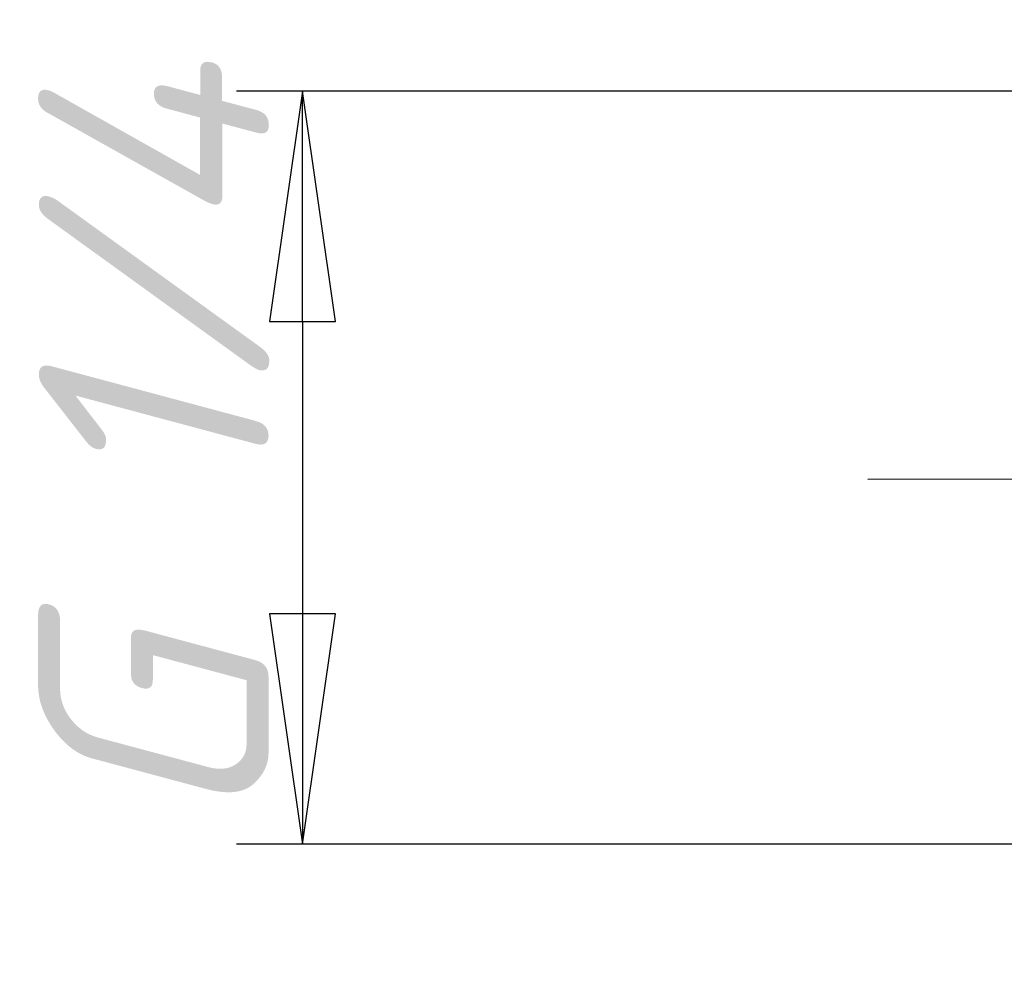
# Model space of a CAD drawing. Header units: millimetres. Extents: x 0 to 698, y -69 to 297.
# Tile 10 of 17: x 43 to 58, y 216 to 230. Entities that reach past the tile are written whole.
import ezdxf

# ---------------------------------------------------------------- set-up
doc = ezdxf.new("R2010")
doc.units = ezdxf.units.MM
doc.linetypes.add('CHAIN', pattern=[0.7087, 0.4724, -0.0591, 0.1181, -0.0591])
doc.layers.add('Осевая линия (ГОСТ)', color=7, linetype='Continuous', lineweight=25)
doc.layers.add('Размер (ГОСТ)', color=7, linetype='Continuous', lineweight=25)
doc.styles.add('Обычный текст (ГОСТ)', font='GOST Common Italic.ttf')
doc.dimstyles.new('Обычный (ГОСТ)', dxfattribs={"dimtxt": 3.5, "dimasz": 3.5, "dimexe": 1, "dimexo": 0, "dimgap": 0.5, "dimtad": 1, "dimrnd": 1e-08, "dimtxsty": 'Обычный текст (ГОСТ)', "dimblk": 'Filled-1', "dimcen": 0.09, "dimdle": 15, "dimclrd": 256, "dimclre": 256, "dimclrt": 256, "dimazin": 2, "dimtfac": 0.714286, "dimtdec": 3, "dimtmove": 0, "dimatfit": 3, "dimfxl": 1, "dimtolj": 1, "dimlwd": 25, "dimlwe": 25, "dimarcsym": 0})

# ---------------------------------------------------------------- blocks, each defined once
blk = doc.blocks.new('Filled-1')
at = {"color": 0}
for p, q in [((0, 0), (-1, 0.1429)), ((-1, 0.1429), (-1, -0.1429)), ((-1, 0), (0, 0)), ((-1, -0.1429), (0, 0))]:
    blk.add_line(p, q, dxfattribs=at)
at = {"color": 0, "flags": 128}
blk.add_lwpolyline([(-1, -0.1429), (0, 0), (-1, 0.1429), (-1, -0.1429)], dxfattribs=at)
at = {"color": 0}
blk.add_solid([(-1, -0.1429), (0, 0), (-1, 0.1429), (-1, -0.1429)], dxfattribs=at)
blk = doc.blocks.new('*D15')
at = {"layer": 'Defpoints', "color": 0, "linetype": 'Continuous', "transparency": 16777216}
for p in [(59.221, 229.32), (47.631, 217.88), (59.709, 217.88)]:
    blk.add_point(p, dxfattribs=at)
at = {"layer": 'Размер (ГОСТ)', "linetype": 'Continuous', "lineweight": 25, "transparency": 16777216}
for p, q in [((59.221, 229.32), (46.631, 229.32)), ((47.631, 225.82), (47.631, 221.38)), ((59.709, 217.88), (46.631, 217.88))]:
    blk.add_line(p, q, dxfattribs=at)
at = {"layer": 'Размер (ГОСТ)', "linetype": 'Continuous', "lineweight": 25, "transparency": 16777216, "xscale": 3.5, "yscale": 3.5, "zscale": 3.5}
for p, rotation in [((47.631, 229.32), 90), ((47.631, 217.88), 270)]:
    blk.add_blockref('Filled-1', p, dxfattribs=dict(at, rotation=rotation))
at = {"layer": 'Размер (ГОСТ)', "linetype": 'Continuous', "lineweight": 25, "transparency": 16777216, "insert": (43.628, 215.977), "char_height": 3.5, "attachment_point": 1, "rotation": 90, "style": 'Обычный текст (ГОСТ)'}
blk.add_mtext('\\A1; \\fGOST Common|b0|i1;\\H3.5000;G 1/4"', dxfattribs=at)

msp = doc.modelspace()

# ---------------------------------------------------------------- linework, layer by layer
at = {"layer": 'Осевая линия (ГОСТ)', "linetype": 'CHAIN', "ltscale": 11.993792}
msp.add_line((56.215, 223.426), (85.215, 223.497), dxfattribs=at)

# ---------------------------------------------------------------- dimensions: what is measured, and where the dimension line sits
at = {"layer": 'Размер (ГОСТ)', "linetype": 'Continuous', "lineweight": 25}
dim = msp.add_linear_dim(base=(47.631, 217.88), p1=(59.221, 229.32), p2=(59.709, 217.88), angle=90, text=' \\fGOST Common|b0|i1;\\H3.5000;G 1/4"', dimstyle='Обычный (ГОСТ)', override={"dimgap": 0.5, "dimdec": 2, "dimtol": 0, "dimlim": 0, "dimtp": 0, "dimtm": 0, "dimtdec": 3, "dimtofl": 0, "dimatfit": 1}, dxfattribs=at)
dim.commit()
dim.dimension.update_dxf_attribs({"geometry": '*D15', "text_midpoint": (47.631, 223.6), "dimtype": 160})

doc.saveas('drawing.dxf')
